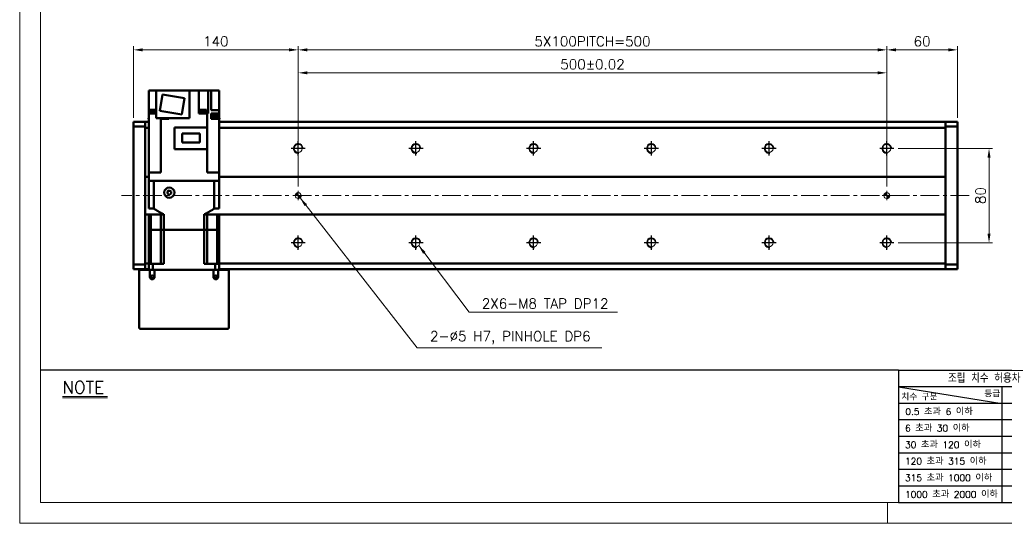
# Model space of a CAD drawing. Header units: millimetres. Extents: x 46891 to 50021, y 6223 to 9571.
# Tile 1 of 5: x 48547 to 49383, y 8529 to 8956. Entities that reach past the tile are written whole.
import ezdxf

# ---------------------------------------------------------------- set-up
doc = ezdxf.new("R2010")
doc.units = ezdxf.units.MM
doc.header["$LTSCALE"] = 0.5
doc.linetypes.add('CENTER', pattern=[50.8, 31.75, -6.35, 6.35, -6.35])
doc.layers.get('0').update_dxf_attribs({"lineweight": 20})
for name, color, linetype, lineweight in [('1', 1, 'CENTER', 13), ('4', 4, 'Continuous', 13), ('외형선(ISO)', 7, 'Continuous', 50)]:
    doc.layers.add(name, color=color, linetype=linetype, lineweight=lineweight)
for name, color, linetype in [('3', 3, 'Continuous'), ('C', 1, 'CENTER'), ('DIM', 4, 'Continuous')]:
    doc.layers.add(name, color=color, linetype=linetype)
doc.styles.add('DSR TEXT', font='romans.shx', dxfattribs={"bigfont": 'whgtxt.shx'})
doc.styles.get("Standard").update_dxf_attribs({"font": 'romans.shx', "bigfont": 'whgtxt.shx'})
doc.dimstyles.new('DSR', dxfattribs={"dimscale": 2, "dimtxt": 3, "dimasz": 3, "dimexe": 0.5, "dimexo": 0.5, "dimgap": 0.5, "dimtad": 1, "dimdsep": 46, "dimtxsty": 'Standard', "dimcen": 2.5, "dimclrd": 4, "dimclre": 4, "dimclrt": 2, "dimadec": 0, "dimazin": 2, "dimtfac": 1, "dimtmove": 0, "dimatfit": 3, "dimfxl": 0, "dimlwd": -1, "dimlwe": -1, "dimarcsym": 0})

# ---------------------------------------------------------------- blocks, each defined once
blk = doc.blocks.new('A$C13F00394')
for p, q in [((-202.34, 25.67), (-191.42, 25.67)), ((-202.34, 25.3), (-191.42, 25.3))]:
    blk.add_line(p, q)
at = {"layer": '3'}
for p, q in [((0, 32), (-207.68, 32)), ((0, 32), (202.32, 32)), ((0, 32), (0, 0)), ((0, 28), (25, 24)), ((43.43, 28), (0, 28)), ((25, 28), (25, 0)), ((43.43, 24), (0, 24)), ((43.43, 20), (0, 20)), ((43.43, 16), (0, 16)), ((0, 12), (129.32, 12)), ((43.43, 8), (0, 8)), ((43.43, 4), (0, 4)), ((0, 0), (202.32, 0))]:
    blk.add_line(p, q, dxfattribs=at)
at = {"color": 0, "style": 'DSR TEXT'}
for s, height, p in [('조립 치수 허용차', 2, (11.97, 29.02)), ('치수 구분', 1.5, (0.69, 24.78)), ('등급', 1.5, (20.77, 25.52)), (' 0.5 초과 6 이하', 1.6, (0.56, 21.19)), (' 6 초과 30 이하', 1.6, (0.49, 17.19)), (' 30 초과 120 이하', 1.6, (0.49, 13.19)), (' 120 초과 315 이하', 1.6, (0.49, 9.19)), (' 315 초과 1000 이하', 1.6, (0.49, 5.19)), (' 1000 초과 2000 이하', 1.6, (0.49, 1.19))]:
    blk.add_text(s, height=height, dxfattribs=at).set_placement(p)
at = {"layer": '4', "color": 0, "style": 'DSR TEXT'}
blk.add_text('NOTE', height=3, dxfattribs=at).set_placement((-202.39, 26.38))
blk = doc.blocks.new('A$C1C1952E1')
at = {"color": 1}
blk.add_lwpolyline([(0, 0), (420, 0), (420, 297), (0, 297)], close=True, dxfattribs=at)
at = {"color": 3}
blk.add_lwpolyline([(5, 5), (415, 5), (415, 292), (5, 292)], close=True, dxfattribs=at)
blk = doc.blocks.new('A$C33E56CC6')
h = blk.add_hatch()
h.set_pattern_fill('ANSI31', color=256, style=0)
h.set_pattern_definition([(45, (-7065.45672, -6508.5399), (-0.0883883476, 0.0883883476), [])])
h.paths.add_polyline_path([(4, 6.5, 0.414214), (1.5, 4), (4, 4)])
h.paths.add_polyline_path([(6.5, 4), (4, 4), (4, 1.5, 0.414214)])
blk.add_circle((4, 4), 2.5)
at = {"layer": '1'}
for p, q in [((0, 4), (8, 4)), ((4, 0), (4, 8))]:
    blk.add_line(p, q, dxfattribs=at)
blk = doc.blocks.new('tap8')
blk.add_circle((0, 0), 3.4)
at = {"layer": 'C', "color": 1, "linetype": 'CENTER'}
for p, q in [((-6.05, 0), (6.05, 0)), ((0, -6.05), (0, 6.05))]:
    blk.add_line(p, q, dxfattribs=at)
at = {"layer": 'DIM', "color": 3}
blk.add_arc((0, 0), 4, 263.84551, 189.43144, dxfattribs=at)
blk = doc.blocks.new('*D120')
at = {"color": 1, "linetype": 'ByBlock'}
for p, q in [((48783.26, 8814.71), (48783.26, 8914.3)), ((48791.06, 8911.3), (49275.46, 8911.3)), ((49283.26, 8814.71), (49283.26, 8914.3))]:
    blk.add_line(p, q, dxfattribs=at)
at = {"color": 1}
for points in [[(48791.06, 8912.6), (48791.06, 8910), (48783.26, 8911.3)], [(49275.46, 8912.6), (49275.46, 8910), (49283.26, 8911.3)]]:
    blk.add_solid(points, dxfattribs=at)
at = {"layer": 'Defpoints', "color": 0}
for p in [(49283.26, 8911.3), (48783.26, 8811.11), (49283.26, 8811.11)]:
    blk.add_point(p, dxfattribs=at)
at = {"color": 3, "insert": (49033.26, 8918.5), "char_height": 8.4, "attachment_point": 5, "style": 'DSR TEXT'}
blk.add_mtext('500%%P0.02', dxfattribs=at)
blk = doc.blocks.new('*D122')
at = {"color": 1, "linetype": 'ByBlock'}
for p, q in [((49283.26, 8858.32), (49283.26, 8933.79)), ((49343.26, 8873.21), (49343.26, 8933.79)), ((49291.06, 8930.79), (49335.46, 8930.79))]:
    blk.add_line(p, q, dxfattribs=at)
at = {"color": 1}
for points in [[(49291.06, 8932.09), (49291.06, 8929.49), (49283.26, 8930.79)], [(49335.46, 8932.09), (49335.46, 8929.49), (49343.26, 8930.79)]]:
    blk.add_solid(points, dxfattribs=at)
at = {"layer": 'Defpoints', "color": 0}
for p in [(49343.26, 8930.79), (49343.26, 8869.61), (49283.26, 8854.72)]:
    blk.add_point(p, dxfattribs=at)
at = {"color": 3, "insert": (49313.26, 8937.99), "char_height": 8.4, "attachment_point": 5, "style": 'DSR TEXT'}
blk.add_mtext('60', dxfattribs=at)
blk = doc.blocks.new('*D124')
at = {"color": 1, "linetype": 'ByBlock'}
for p, q in [((48643.26, 8873.21), (48643.26, 8933.79)), ((48783.26, 8814.71), (48783.26, 8933.79)), ((48775.46, 8930.79), (48651.06, 8930.79))]:
    blk.add_line(p, q, dxfattribs=at)
at = {"color": 1}
for points in [[(48651.06, 8932.09), (48651.06, 8929.49), (48643.26, 8930.79)], [(48775.46, 8932.09), (48775.46, 8929.49), (48783.26, 8930.79)]]:
    blk.add_solid(points, dxfattribs=at)
at = {"layer": 'Defpoints', "color": 0}
for p in [(48643.26, 8930.79), (48643.26, 8869.61), (48783.26, 8811.11)]:
    blk.add_point(p, dxfattribs=at)
at = {"color": 3, "insert": (48713.26, 8937.99), "char_height": 8.4, "attachment_point": 5, "style": 'DSR TEXT'}
blk.add_mtext('140', dxfattribs=at)
blk = doc.blocks.new('*D125')
at = {"color": 1, "linetype": 'ByBlock'}
for p, q in [((48783.26, 8856.76), (48783.26, 8933.79)), ((49283.26, 8856.76), (49283.26, 8933.79)), ((48791.06, 8930.79), (49275.46, 8930.79))]:
    blk.add_line(p, q, dxfattribs=at)
at = {"color": 1}
for points in [[(48791.06, 8932.09), (48791.06, 8929.49), (48783.26, 8930.79)], [(49275.46, 8932.09), (49275.46, 8929.49), (49283.26, 8930.79)]]:
    blk.add_solid(points, dxfattribs=at)
at = {"layer": 'Defpoints', "color": 0}
for p in [(49283.26, 8930.79), (48783.26, 8853.16), (49283.26, 8853.16)]:
    blk.add_point(p, dxfattribs=at)
at = {"color": 3, "insert": (49033.26, 8937.99), "char_height": 8.4, "attachment_point": 5, "style": 'DSR TEXT'}
blk.add_mtext('5X100PITCH=500', dxfattribs=at)
blk = doc.blocks.new('*D126')
at = {"color": 1, "linetype": 'ByBlock'}
for p, q in [((49292.91, 8847.11), (49373.1, 8847.11)), ((49370.1, 8774.91), (49370.1, 8839.31)), ((49292.91, 8767.11), (49373.1, 8767.11))]:
    blk.add_line(p, q, dxfattribs=at)
at = {"color": 1}
for points in [[(49368.8, 8839.31), (49371.4, 8839.31), (49370.1, 8847.11)], [(49368.8, 8774.91), (49371.4, 8774.91), (49370.1, 8767.11)]]:
    blk.add_solid(points, dxfattribs=at)
at = {"layer": 'Defpoints', "color": 0}
for p in [(49289.31, 8847.11), (49370.1, 8847.11), (49289.31, 8767.11)]:
    blk.add_point(p, dxfattribs=at)
at = {"color": 3, "insert": (49362.9, 8807.11), "char_height": 8.4, "attachment_point": 5, "rotation": 90, "style": 'DSR TEXT'}
blk.add_mtext('80', dxfattribs=at)

msp = doc.modelspace()

# ---------------------------------------------------------------- linework, layer by layer
at = {"color": 1}
msp.add_line((49283.77132, 8546.54552), (49283.77132, 8528.99552), dxfattribs=at)
at = {"layer": '1'}
msp.add_line((49353.25998, 8807.1125), (48633.25998, 8807.1125), dxfattribs=at)
at = {"layer": '3'}
msp.add_line((49293.18703, 8546.54552), (50003.32132, 8546.54552), dxfattribs=at)
at = {"layer": '외형선(ISO)'}
for p, q in [((48656.25998, 8896.2125), (48660.25998, 8896.2125)), ((48656.25998, 8876.7125), (48656.25998, 8896.2125)), ((48662.55998, 8896.2125), (48660.25998, 8896.2125)), ((48662.55998, 8896.2125), (48690.95998, 8896.2125)), ((48662.55998, 8896.2125), (48662.55998, 8872.7125)), ((48665.7819, 8878.98481), (48667.97198, 8892.81245)), ((48667.97198, 8892.81245), (48686.73806, 8889.84019)), ((48690.95998, 8896.2125), (48698.75998, 8896.2125)), ((48690.95998, 8896.2125), (48690.95998, 8872.7125)), ((48702.25998, 8896.2125), (48698.75998, 8896.2125)), ((48698.75998, 8896.2125), (48698.75998, 8876.7125)), ((48702.25998, 8896.2125), (48706.76806, 8896.2125)), ((48709.25998, 8896.2125), (48706.76806, 8896.2125)), ((48706.76806, 8896.2125), (48706.76806, 8876.7125)), ((48712.75998, 8896.2125), (48709.25998, 8896.2125)), ((48709.25998, 8896.2125), (48709.25998, 8879.7125)), ((48712.75998, 8896.2125), (48716.25998, 8896.2125)), ((48716.25998, 8896.2125), (48716.25998, 8879.7125)), ((48686.73806, 8889.84019), (48684.54798, 8876.01256)), ((48656.25998, 8826.6125), (48656.25998, 8876.7125)), ((48656.25998, 8876.7125), (48661.81996, 8876.7125)), ((48656.77127, 8877.2125), (48662.55998, 8877.2125)), ((48656.77127, 8876.7125), (48656.77127, 8877.2125)), ((48656.82127, 8877.9125), (48662.55998, 8877.9125)), ((48656.82127, 8877.2125), (48656.82127, 8877.9125)), ((48656.97127, 8879.9125), (48662.55998, 8879.9125)), ((48656.97127, 8877.9125), (48656.97127, 8879.9125)), ((48662.55998, 8876.7125), (48661.81996, 8876.7125)), ((48684.54798, 8876.01256), (48665.7819, 8878.98481)), ((48698.75998, 8876.7125), (48705.81935, 8876.7125)), ((48699.55594, 8877.2125), (48705.55594, 8877.2125)), ((48699.55594, 8876.7125), (48699.55594, 8877.2125)), ((48699.60594, 8877.9125), (48705.50594, 8877.9125)), ((48699.60594, 8877.2125), (48699.60594, 8877.9125)), ((48699.75594, 8879.9125), (48705.35594, 8879.9125)), ((48699.75594, 8877.9125), (48699.75594, 8879.9125)), ((48705.35594, 8877.9125), (48705.35594, 8879.9125)), ((48705.50594, 8877.2125), (48705.50594, 8877.9125)), ((48705.55594, 8876.7125), (48705.55594, 8877.2125)), ((48705.81935, 8876.7125), (48705.81935, 8864.8625)), ((48705.81935, 8876.7125), (48706.21865, 8876.7125)), ((48706.76806, 8876.7125), (48706.21865, 8876.7125)), ((48710.7, 8879.7125), (48709.25998, 8879.7125)), ((48709.25998, 8876.7125), (48709.25998, 8872.2125)), ((48709.25998, 8876.7125), (48710.7, 8876.7125)), ((48710.54489, 8874.9125), (48716.14489, 8874.9125)), ((48710.54489, 8872.9125), (48710.54489, 8874.9125)), ((48710.7, 8879.7125), (48716.25998, 8879.7125)), ((48716.25998, 8876.7125), (48710.7, 8876.7125)), ((48716.14489, 8872.9125), (48716.14489, 8874.9125)), ((48716.25998, 8879.7125), (48716.25998, 8876.7125)), ((48716.25998, 8872.9125), (48716.25998, 8876.7125)), ((48643.25998, 8869.6125), (48643.25998, 8868.73382)), ((48653.25998, 8869.6125), (48643.25998, 8869.6125)), ((48643.25998, 8865.6125), (48643.25998, 8868.73382)), ((48653.25998, 8869.6125), (48653.25998, 8868.73382)), ((48656.25998, 8869.6125), (48653.25998, 8869.6125)), ((48653.25998, 8868.73382), (48653.25998, 8869.6125)), ((48653.25998, 8864.6125), (48653.25998, 8868.73382)), ((48653.25998, 8868.73382), (48653.25998, 8865.6125)), ((48656.22506, 8872.9125), (48656.25998, 8872.9125)), ((48656.22506, 8872.2125), (48656.22506, 8872.9125)), ((48656.25998, 8872.2125), (48656.22506, 8872.2125)), ((48690.95998, 8872.7125), (48662.55998, 8872.7125)), ((48665.98317, 8872.2125), (48665.98317, 8872.7125)), ((48666.3013, 8872.2125), (48665.98317, 8872.2125)), ((48666.3013, 8872.2125), (48666.70061, 8872.2125)), ((48666.64723, 8872.2125), (48666.64723, 8872.7125)), ((48666.70061, 8872.2125), (48669.14469, 8872.2125)), ((48666.70061, 8826.6125), (48666.70061, 8872.2125)), ((48670.04976, 8872.2125), (48669.14469, 8872.2125)), ((48670.04976, 8872.2125), (48673.45998, 8872.2125)), ((48672.54723, 8872.2125), (48672.54723, 8872.7125)), ((48673.45998, 8872.2125), (48673.45998, 8872.7125)), ((48710.7, 8872.2125), (48709.25998, 8872.2125)), ((48710.39489, 8872.9125), (48716.29489, 8872.9125)), ((48710.39489, 8872.2125), (48710.39489, 8872.9125)), ((48710.7, 8872.2125), (48716.25998, 8872.2125)), ((48716.25998, 8826.6125), (48716.25998, 8872.2125)), ((48716.29489, 8872.2125), (48716.25998, 8872.2125)), ((49333.25998, 8869.6125), (48716.25998, 8869.6125)), ((48716.29489, 8872.2125), (48716.29489, 8872.9125)), ((49333.25998, 8868.73382), (49333.25998, 8869.6125)), ((49333.25998, 8869.6125), (49333.25998, 8868.73382)), ((49333.25998, 8869.6125), (49343.25998, 8869.6125)), ((49333.25998, 8868.73382), (49333.25998, 8864.6125)), ((49333.25998, 8865.6125), (49333.25998, 8868.73382)), ((49343.25998, 8868.73382), (49343.25998, 8869.6125)), ((49343.25998, 8868.73382), (49343.25998, 8865.6125)), ((48643.25998, 8748.6125), (48643.25998, 8865.6125)), ((48653.25998, 8865.6125), (48643.25998, 8865.6125)), ((48653.25998, 8823.1125), (48653.25998, 8864.6125)), ((48653.25998, 8864.6125), (48656.25998, 8864.6125)), ((48678.25998, 8846.5125), (48678.25998, 8864.8625)), ((48678.25998, 8864.8625), (48706.05998, 8864.8625)), ((48684.60998, 8852.2875), (48684.60998, 8859.7375)), ((48684.60998, 8859.7375), (48699.70998, 8859.7375)), ((48699.70998, 8859.7375), (48699.70998, 8852.2875)), ((48706.05998, 8846.5125), (48706.05998, 8864.8625)), ((48716.25998, 8864.6125), (49333.25998, 8864.6125)), ((49333.25998, 8865.6125), (49343.25998, 8865.6125)), ((49333.25998, 8864.6125), (49333.25998, 8823.1125)), ((49343.25998, 8865.6125), (49343.25998, 8748.6125)), ((48699.70998, 8852.2875), (48684.60998, 8852.2875)), ((48706.05998, 8846.5125), (48678.25998, 8846.5125)), ((48705.81935, 8826.6125), (48705.81935, 8846.5125)), ((48656.25998, 8826.6125), (48656.25998, 8819.6125)), ((48656.25998, 8826.6125), (48660.75998, 8826.6125)), ((48666.70061, 8826.6125), (48660.75998, 8826.6125)), ((48711.75998, 8826.6125), (48705.81935, 8826.6125)), ((48711.75998, 8826.6125), (48716.25998, 8826.6125)), ((48716.25998, 8826.6125), (48716.25998, 8819.6125)), ((48653.25998, 8822.25895), (48653.25998, 8823.1125)), ((48656.25998, 8823.1125), (48653.25998, 8823.1125)), ((48653.25998, 8821.9054), (48653.25998, 8822.25895)), ((48653.25998, 8792.31961), (48653.25998, 8821.9054)), ((48653.25998, 8821.9054), (48653.25998, 8792.31961)), ((48656.26445, 8819.6125), (48656.25998, 8819.6125)), ((48656.25998, 8796.1125), (48656.25998, 8819.6125)), ((48660.55943, 8819.6125), (48656.26445, 8819.6125)), ((48660.56465, 8819.6125), (48660.55943, 8819.6125)), ((48660.56465, 8796.1125), (48660.56465, 8819.6125)), ((48660.56465, 8819.6125), (48711.95531, 8819.6125)), ((48711.75998, 8819.6125), (48660.75998, 8819.6125)), ((48711.96053, 8819.6125), (48711.95531, 8819.6125)), ((48711.95531, 8796.1125), (48711.95531, 8819.6125)), ((48716.25551, 8819.6125), (48711.96053, 8819.6125)), ((48716.25998, 8819.6125), (48716.25551, 8819.6125)), ((49333.25998, 8823.1125), (48716.25998, 8823.1125)), ((48716.25998, 8796.1125), (48716.25998, 8819.6125)), ((49333.25998, 8823.1125), (49333.25998, 8822.25895)), ((49333.25998, 8822.25895), (49333.25998, 8821.9054)), ((49333.25998, 8821.9054), (49333.25998, 8792.31961)), ((49333.25998, 8792.31961), (49333.25998, 8821.9054)), ((48673.75998, 8811.34455), (48672.25998, 8810.47853)), ((48672.25998, 8810.47853), (48672.25998, 8808.74648)), ((48672.25998, 8808.74648), (48673.75998, 8807.88045)), ((48675.25998, 8810.47853), (48673.75998, 8811.34455)), ((48673.75998, 8807.88045), (48675.25998, 8808.74648)), ((48675.25998, 8808.74648), (48675.25998, 8810.47853)), ((48653.25998, 8791.96606), (48653.25998, 8792.31961)), ((48653.25998, 8791.1125), (48653.25998, 8791.96606)), ((48653.25998, 8749.6125), (48653.25998, 8791.1125)), ((48653.25998, 8791.1125), (48656.25998, 8791.1125)), ((48660.56465, 8796.1125), (48656.25998, 8796.1125)), ((48657.97239, 8791.1125), (48656.25998, 8791.1125)), ((48656.25998, 8778.1125), (48656.25998, 8791.1125)), ((48657.97239, 8778.1125), (48657.97239, 8791.1125)), ((48657.97239, 8791.1125), (48666.50998, 8791.1125)), ((48669.22325, 8791.1125), (48666.50998, 8791.1125)), ((48666.50998, 8778.1125), (48666.50998, 8791.1125)), ((48669.22325, 8778.1125), (48669.22325, 8791.1125)), ((48706.00998, 8791.1125), (48703.2967, 8791.1125)), ((48703.2967, 8778.1125), (48703.2967, 8791.1125)), ((48714.54756, 8791.1125), (48706.00998, 8791.1125)), ((48706.00998, 8778.1125), (48706.00998, 8791.1125)), ((48716.25998, 8796.1125), (48711.95531, 8796.1125)), ((48716.25998, 8791.1125), (48714.54756, 8791.1125)), ((48714.54756, 8778.1125), (48714.54756, 8791.1125)), ((48716.25998, 8791.1125), (49333.25998, 8791.1125)), ((48716.25998, 8778.1125), (48716.25998, 8791.1125)), ((49333.25998, 8792.31961), (49333.25998, 8791.96606)), ((49333.25998, 8791.96606), (49333.25998, 8791.1125)), ((49333.25998, 8791.1125), (49333.25998, 8749.6125)), ((48656.25998, 8778.1125), (48657.97239, 8778.1125)), ((48656.25998, 8778.1125), (48656.25998, 8749.1125)), ((48657.97239, 8778.1125), (48656.25998, 8778.1125)), ((48657.97239, 8778.1125), (48661.50998, 8778.1125)), ((48657.97239, 8749.1125), (48657.97239, 8778.1125)), ((48657.97239, 8778.1125), (48661.50998, 8778.1125)), ((48661.50998, 8778.1125), (48666.50998, 8778.1125)), ((48661.50998, 8778.1125), (48666.50998, 8778.1125)), ((48666.50998, 8778.1125), (48669.22325, 8778.1125)), ((48666.50998, 8749.1125), (48666.50998, 8778.1125)), ((48669.22325, 8778.1125), (48666.50998, 8778.1125)), ((48669.22325, 8778.1125), (48703.2967, 8778.1125)), ((48669.22325, 8778.1125), (48669.22325, 8749.1125)), ((48669.22325, 8778.1125), (48703.2967, 8778.1125)), ((48703.2967, 8778.1125), (48706.00998, 8778.1125)), ((48703.2967, 8778.1125), (48703.2967, 8749.1125)), ((48706.00998, 8778.1125), (48703.2967, 8778.1125)), ((48706.00998, 8778.1125), (48711.00998, 8778.1125)), ((48706.00998, 8749.1125), (48706.00998, 8778.1125)), ((48706.00998, 8778.1125), (48711.00998, 8778.1125)), ((48711.00998, 8778.1125), (48714.54756, 8778.1125)), ((48711.00998, 8778.1125), (48714.54756, 8778.1125)), ((48714.54756, 8778.1125), (48716.25998, 8778.1125)), ((48714.54756, 8749.1125), (48714.54756, 8778.1125)), ((48716.25998, 8778.1125), (48714.54756, 8778.1125)), ((48716.25998, 8778.1125), (48716.25998, 8749.1125)), ((48653.25998, 8745.49118), (48653.25998, 8749.6125)), ((48656.25998, 8749.6125), (48653.25998, 8749.6125)), ((48659.80246, 8749.1125), (48656.25998, 8749.1125)), ((48656.25998, 8744.1125), (48656.25998, 8749.1125)), ((48659.80246, 8749.1125), (48669.22325, 8749.1125)), ((48659.80246, 8744.1125), (48659.80246, 8749.1125)), ((48703.2967, 8749.1125), (48712.71749, 8749.1125)), ((48716.25998, 8749.1125), (48712.71749, 8749.1125)), ((48712.71749, 8744.1125), (48712.71749, 8749.1125)), ((49333.25998, 8749.6125), (48716.25998, 8749.6125)), ((48716.25998, 8744.1125), (48716.25998, 8749.1125)), ((49333.25998, 8749.6125), (49333.25998, 8745.49118)), ((48643.25998, 8745.49118), (48643.25998, 8748.6125)), ((48653.25998, 8748.6125), (48643.25998, 8748.6125)), ((48643.25998, 8745.49118), (48643.25998, 8744.6125)), ((48653.25998, 8744.6125), (48643.25998, 8744.6125)), ((48648.25998, 8744.1125), (48649.25998, 8744.1125)), ((48648.25998, 8744.1125), (48648.25998, 8695.1125)), ((48649.25998, 8744.1125), (48657.25998, 8744.1125)), ((48653.25998, 8748.6125), (48653.25998, 8745.49118)), ((48653.25998, 8745.49118), (48653.25998, 8744.6125)), ((48653.25998, 8744.6125), (48653.25998, 8745.49118)), ((48656.25998, 8744.6125), (48653.25998, 8744.6125)), ((48657.25998, 8744.1125), (48661.25998, 8744.1125)), ((48657.25998, 8738.1125), (48657.25998, 8744.1125)), ((48661.25998, 8744.1125), (48661.25998, 8738.1125)), ((48661.25998, 8744.1125), (48711.25998, 8744.1125)), ((48711.25998, 8744.1125), (48715.25998, 8744.1125)), ((48711.25998, 8738.1125), (48711.25998, 8744.1125)), ((48715.25998, 8744.1125), (48715.25998, 8738.1125)), ((48715.25998, 8744.1125), (48723.25998, 8744.1125)), ((49333.25998, 8744.6125), (48716.25998, 8744.6125)), ((48723.25998, 8744.1125), (48724.25998, 8744.1125)), ((48724.25998, 8695.1125), (48724.25998, 8744.1125)), ((49333.25998, 8745.49118), (49333.25998, 8748.6125)), ((49333.25998, 8748.6125), (49343.25998, 8748.6125)), ((49333.25998, 8744.6125), (49333.25998, 8745.49118)), ((49333.25998, 8745.49118), (49333.25998, 8744.6125)), ((49333.25998, 8744.6125), (49343.25998, 8744.6125)), ((49343.25998, 8748.6125), (49343.25998, 8745.49118)), ((49343.25998, 8744.6125), (49343.25998, 8745.49118)), ((48649.25998, 8694.1125), (48723.25998, 8694.1125))]:
    msp.add_line(p, q, dxfattribs=at)
for centre, radius in [((48673.75998, 8809.6125), 4.35), ((48659.25998, 8738.1125), 1.2295), ((48713.25998, 8738.1125), 1.2295)]:
    msp.add_circle(centre, radius, dxfattribs=at)
for centre, radius, start, end in [((48659.25998, 8738.1125), 2, 180, 0), ((48713.25998, 8738.1125), 2, 180, 0), ((48649.25998, 8695.1125), 1, 180, 270), ((48723.25998, 8695.1125), 1, 270, 0)]:
    msp.add_arc(centre, radius, start, end, dxfattribs=at)
for points, weights in [([(48660.56465, 8796.1125), (48665.18647, 8793.10594), (48669.22325, 8791.1125)], [1.35251798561, 1.41367336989, 1.45736434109]), ([(48703.2967, 8791.1125), (48707.33349, 8793.10594), (48711.95531, 8796.1125)], [1.45736434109, 1.41367336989, 1.35251798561])]:
    msp.add_rational_spline(points, weights, degree=2, dxfattribs=at)

# ---------------------------------------------------------------- block references
at = {"xscale": 3.51, "yscale": 3.51, "zscale": 3.51}
for name, p in [('A$C1C1952E1', (48546.67132, 8528.99552)), ('A$C13F00394', (49293.18704, 8546.54552))]:
    msp.add_blockref(name, p, dxfattribs=at)
at = {"rotation": 90}
for p in [(48783.25998, 8847.1125), (48883.25998, 8847.1125), (48983.25998, 8847.1125), (49083.25998, 8847.1125), (49183.25998, 8847.1125), (49283.25998, 8847.1125), (48783.25998, 8767.1125), (48883.25998, 8767.1125), (48983.25998, 8767.1125), (49083.25998, 8767.1125), (49183.25998, 8767.1125), (49283.25998, 8767.1125)]:
    msp.add_blockref('tap8', p, dxfattribs=at)
for p in [(48779.25997, 8803.11251), (49279.25997, 8803.11251)]:
    msp.add_blockref('A$C33E56CC6', p)

# ---------------------------------------------------------------- texts
at = {"color": 3, "char_height": 8.4, "attachment_point": 7, "style": 'DSR TEXT'}
for s, insert in [('2X6-M8 TAP DP12', (48939.23265, 8711.25999)), ('2-%%C5 H7, PINHOLE DP6', (48895.24958, 8681.00777))]:
    msp.add_mtext(s, dxfattribs=dict(at, insert=insert))

# ---------------------------------------------------------------- dimensions: what is measured, and where the dimension line sits
dim = msp.add_linear_dim(base=(48643.25998, 8930.78711), p1=(48783.25998, 8811.1125), p2=(48643.25998, 8869.6125), dimstyle='DSR', override={"dimscale": 3, "dimtxt": 2.8, "dimasz": 2.600136, "dimexe": 1, "dimexo": 1.2, "dimgap": 1, "dimdec": 4, "dimtxsty": 'DSR TEXT', "dimclrd": 1, "dimclre": 1, "dimclrt": 3, "dimtdec": 4, "dimtix": 1})
dim.commit()
dim.dimension.update_dxf_attribs({"geometry": '*D124', "text_midpoint": (48713.25998, 8937.98711)})
for base, p1, p2, text, picture, middle in [((49283.25998, 8930.78711), (48783.25998, 8853.15948), (49283.25998, 8853.15948), '5X100PITCH=<>', '*D125', (49033.25998, 8937.98711)), ((49283.25998, 8911.30458), (48783.25998, 8811.1125), (49283.25998, 8811.1125), '<>%%P0.02', '*D120', (49033.25998, 8918.50458))]:
    dim = msp.add_linear_dim(base=base, p1=p1, p2=p2, text=text, dimstyle='DSR', override={"dimscale": 3, "dimtxt": 2.8, "dimasz": 2.600136, "dimexe": 1, "dimexo": 1.2, "dimgap": 1, "dimdec": 4, "dimtxsty": 'DSR TEXT', "dimclrd": 1, "dimclre": 1, "dimclrt": 3, "dimtdec": 4, "dimtix": 1})
    dim.commit()
    dim.dimension.update_dxf_attribs({"geometry": picture, "text_midpoint": middle})
dim = msp.add_linear_dim(base=(49343.25998, 8930.78711), p1=(49283.25998, 8854.72414), p2=(49343.25998, 8869.6125), dimstyle='DSR', override={"dimscale": 3, "dimtxt": 2.8, "dimasz": 2.600136, "dimexe": 1, "dimexo": 1.2, "dimgap": 1, "dimdec": 4, "dimtxsty": 'DSR TEXT', "dimclrd": 1, "dimclre": 1, "dimclrt": 3, "dimtdec": 4, "dimtix": 1})
dim.commit()
dim.dimension.update_dxf_attribs({"geometry": '*D122', "text_midpoint": (49313.25998, 8930.78711), "dimtype": 160})
dim = msp.add_linear_dim(base=(49370.09851, 8847.1125), p1=(49289.30695, 8767.1125), p2=(49289.30695, 8847.1125), angle=90, dimstyle='DSR', override={"dimscale": 3, "dimtxt": 2.8, "dimasz": 2.600136, "dimexe": 1, "dimexo": 1.2, "dimgap": 1, "dimdec": 4, "dimtxsty": 'DSR TEXT', "dimclrd": 1, "dimclre": 1, "dimclrt": 3, "dimtdec": 4, "dimtix": 1})
dim.commit()
dim.dimension.update_dxf_attribs({"geometry": '*D126', "text_midpoint": (49362.89851, 8807.1125)})

# ---------------------------------------------------------------- leaders
at = {"annotation_type": 0, "has_hookline": 1, "hookline_direction": 0}
for points, text_width in [([(48784.83835, 8805.17376), (48884.44917, 8678.00777), (48892.24958, 8678.00777)], 145.875), ([(48885.64106, 8764.68548), (48928.43225, 8708.25999), (48936.23265, 8708.25999)], 115.25)]:
    msp.add_leader(points, dimstyle='DSR', override={"dimscale": 3, "dimtxt": 2.8, "dimasz": 2.600136, "dimexe": 1, "dimexo": 1.2, "dimgap": 1, "dimdec": 4, "dimtxsty": 'DSR TEXT', "dimclrd": 1, "dimclre": 1, "dimclrt": 3, "dimtdec": 4, "dimtix": 1}, dxfattribs=dict(at, text_width=text_width))

doc.saveas('drawing.dxf')
